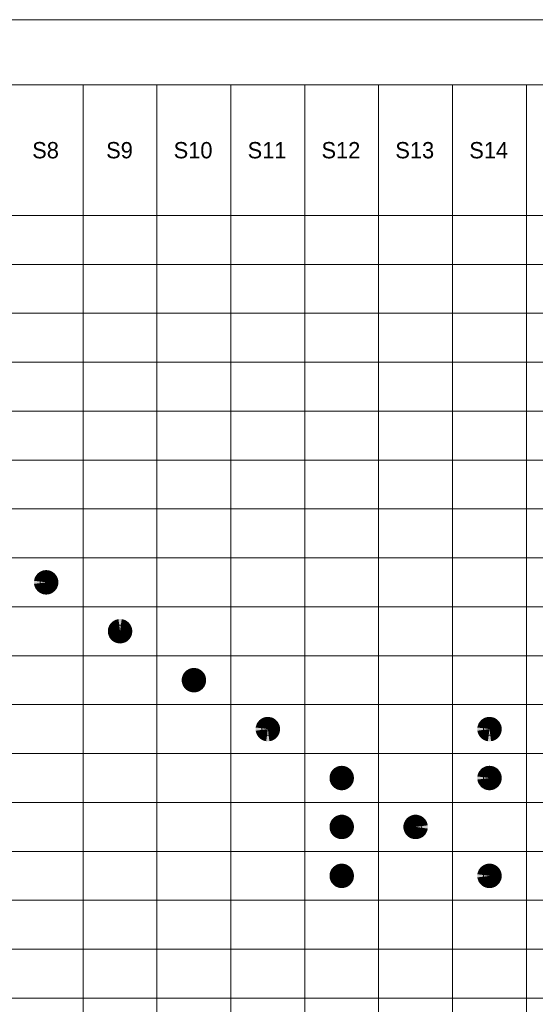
# Model space of a CAD drawing. Header units: millimetres. Extents: x 0 to 138, y 0 to 47.
# Tile 153 of 165: x 88.29 to 93.57, y 25.88 to 35.96. Entities that reach past the tile are written whole.
import ezdxf

# ---------------------------------------------------------------- set-up
doc = ezdxf.new("R2010")
doc.units = ezdxf.units.MM
for name, color, linetype in [('PDF_Geomertry', 7, 'Continuous'), ('PDF_Solid Fills', 7, 'Continuous'), ('PDF_Text', 7, 'Continuous')]:
    doc.layers.add(name, color=color, linetype=linetype)
doc.styles.add('PDF Arial', font='txt')

msp = doc.modelspace()

# ---------------------------------------------------------------- hatches: boundary and pattern name
at = {"layer": 'PDF_Solid Fills', "transparency": 33554559}
for points in [[(88.564, 30.201), (88.516, 30.317), (88.531, 30.322)], [(88.564, 30.201), (88.531, 30.322), (88.547, 30.325)], [(88.564, 30.201), (88.547, 30.325), (88.564, 30.326)], [(88.564, 30.201), (88.564, 30.326), (88.58, 30.325)], [(88.564, 30.201), (88.58, 30.325), (88.596, 30.322)], [(88.564, 30.201), (88.596, 30.322), (88.612, 30.317)], [(88.564, 30.201), (88.439, 30.217), (88.443, 30.233)], [(88.564, 30.201), (88.443, 30.233), (88.448, 30.249)], [(88.564, 30.201), (88.448, 30.249), (88.455, 30.263)], [(88.564, 30.201), (88.455, 30.263), (88.465, 30.277)], [(88.564, 30.201), (88.465, 30.277), (88.475, 30.289)], [(88.564, 30.201), (88.475, 30.289), (88.488, 30.3)], [(88.564, 30.201), (88.488, 30.3), (88.501, 30.309)], [(88.564, 30.201), (88.501, 30.309), (88.516, 30.317)], [(88.564, 30.201), (88.612, 30.317), (88.626, 30.309)], [(88.564, 30.201), (88.626, 30.309), (88.64, 30.3)], [(88.564, 30.201), (88.64, 30.3), (88.652, 30.289)], [(88.564, 30.201), (88.652, 30.289), (88.663, 30.277)], [(88.564, 30.201), (88.663, 30.277), (88.672, 30.263)], [(88.564, 30.201), (88.672, 30.263), (88.679, 30.249)], [(88.564, 30.201), (88.679, 30.249), (88.685, 30.233)], [(88.564, 30.201), (88.685, 30.233), (88.688, 30.217)], [(88.564, 30.201), (88.438, 30.201), (88.439, 30.217)], [(88.564, 30.201), (88.439, 30.185), (88.438, 30.201)], [(88.564, 30.201), (88.443, 30.169), (88.439, 30.185)], [(88.564, 30.201), (88.448, 30.153), (88.443, 30.169)], [(88.564, 30.201), (88.455, 30.138), (88.448, 30.153)], [(88.564, 30.201), (88.465, 30.125), (88.455, 30.138)], [(88.564, 30.201), (88.475, 30.113), (88.465, 30.125)], [(88.564, 30.201), (88.488, 30.102), (88.475, 30.113)], [(88.564, 30.201), (88.501, 30.093), (88.488, 30.102)], [(88.564, 30.201), (88.516, 30.085), (88.501, 30.093)], [(88.564, 30.201), (88.531, 30.08), (88.516, 30.085)], [(88.564, 30.201), (88.547, 30.077), (88.531, 30.08)], [(88.564, 30.201), (88.564, 30.076), (88.547, 30.077)], [(88.564, 30.201), (88.688, 30.217), (88.689, 30.201)], [(88.564, 30.201), (88.58, 30.077), (88.564, 30.076)], [(88.564, 30.201), (88.596, 30.08), (88.58, 30.077)], [(88.564, 30.201), (88.612, 30.085), (88.596, 30.08)], [(88.564, 30.201), (88.626, 30.093), (88.612, 30.085)], [(88.564, 30.201), (88.64, 30.102), (88.626, 30.093)], [(88.564, 30.201), (88.652, 30.113), (88.64, 30.102)], [(88.564, 30.201), (88.663, 30.125), (88.652, 30.113)], [(88.564, 30.201), (88.672, 30.138), (88.663, 30.125)], [(88.564, 30.201), (88.679, 30.153), (88.672, 30.138)], [(88.564, 30.201), (88.685, 30.169), (88.679, 30.153)], [(88.564, 30.201), (88.688, 30.185), (88.685, 30.169)], [(88.564, 30.201), (88.689, 30.201), (88.688, 30.185)], [(89.32, 29.7), (89.258, 29.809), (89.272, 29.816)], [(89.32, 29.7), (89.272, 29.816), (89.288, 29.821)], [(89.32, 29.7), (89.288, 29.821), (89.304, 29.824)], [(89.32, 29.7), (89.304, 29.824), (89.32, 29.826)], [(89.32, 29.7), (89.32, 29.826), (89.337, 29.824)], [(89.32, 29.7), (89.337, 29.824), (89.352, 29.821)], [(89.32, 29.7), (89.352, 29.821), (89.368, 29.816)], [(89.32, 29.7), (89.368, 29.816), (89.383, 29.809)], [(89.32, 29.7), (89.195, 29.7), (89.196, 29.717)], [(89.32, 29.7), (89.196, 29.717), (89.199, 29.733)], [(89.32, 29.7), (89.199, 29.733), (89.205, 29.748)], [(89.32, 29.7), (89.205, 29.748), (89.211, 29.763)], [(89.32, 29.7), (89.211, 29.763), (89.221, 29.777)], [(89.32, 29.7), (89.221, 29.777), (89.232, 29.789)], [(89.32, 29.7), (89.232, 29.789), (89.244, 29.8)], [(89.32, 29.7), (89.244, 29.8), (89.258, 29.809)], [(89.32, 29.7), (89.383, 29.809), (89.396, 29.8)], [(89.32, 29.7), (89.396, 29.8), (89.409, 29.789)], [(89.32, 29.7), (89.409, 29.789), (89.419, 29.777)], [(89.32, 29.7), (89.419, 29.777), (89.428, 29.763)], [(89.32, 29.7), (89.428, 29.763), (89.436, 29.748)], [(89.32, 29.7), (89.436, 29.748), (89.441, 29.733)], [(89.32, 29.7), (89.441, 29.733), (89.444, 29.717)], [(89.32, 29.7), (89.444, 29.717), (89.445, 29.7)], [(89.32, 29.7), (89.196, 29.684), (89.195, 29.7)], [(89.32, 29.7), (89.199, 29.668), (89.196, 29.684)], [(89.32, 29.7), (89.205, 29.653), (89.199, 29.668)], [(89.32, 29.7), (89.211, 29.638), (89.205, 29.653)], [(89.32, 29.7), (89.221, 29.624), (89.211, 29.638)], [(89.32, 29.7), (89.232, 29.612), (89.221, 29.624)], [(89.32, 29.7), (89.244, 29.601), (89.232, 29.612)], [(89.32, 29.7), (89.258, 29.592), (89.244, 29.601)], [(89.32, 29.7), (89.272, 29.585), (89.258, 29.592)], [(89.32, 29.7), (89.288, 29.58), (89.272, 29.585)], [(89.32, 29.7), (89.304, 29.577), (89.288, 29.58)], [(89.32, 29.7), (89.32, 29.575), (89.304, 29.577)], [(89.32, 29.7), (89.337, 29.577), (89.32, 29.575)], [(89.32, 29.7), (89.352, 29.58), (89.337, 29.577)], [(89.32, 29.7), (89.368, 29.585), (89.352, 29.58)], [(89.32, 29.7), (89.383, 29.592), (89.368, 29.585)], [(89.32, 29.7), (89.396, 29.601), (89.383, 29.592)], [(89.32, 29.7), (89.409, 29.612), (89.396, 29.601)], [(89.32, 29.7), (89.419, 29.624), (89.409, 29.612)], [(89.32, 29.7), (89.428, 29.638), (89.419, 29.624)], [(89.32, 29.7), (89.436, 29.653), (89.428, 29.638)], [(89.32, 29.7), (89.441, 29.668), (89.436, 29.653)], [(89.32, 29.7), (89.444, 29.684), (89.441, 29.668)], [(89.32, 29.7), (89.445, 29.7), (89.444, 29.684)], [(90.076, 29.2), (90.014, 29.308), (90.029, 29.316)], [(90.076, 29.2), (90.029, 29.316), (90.044, 29.321)], [(90.076, 29.2), (90.044, 29.321), (90.06, 29.324)], [(90.076, 29.2), (90.06, 29.324), (90.076, 29.325)], [(90.076, 29.2), (90.076, 29.325), (90.093, 29.324)], [(90.076, 29.2), (90.093, 29.324), (90.109, 29.321)], [(90.076, 29.2), (90.109, 29.321), (90.124, 29.316)], [(90.076, 29.2), (90.124, 29.316), (90.139, 29.308)], [(90.076, 29.2), (89.951, 29.2), (89.952, 29.216)], [(90.076, 29.2), (89.952, 29.216), (89.956, 29.232)], [(90.076, 29.2), (89.956, 29.232), (89.961, 29.248)], [(90.076, 29.2), (89.961, 29.248), (89.968, 29.263)], [(90.076, 29.2), (89.968, 29.263), (89.977, 29.276)], [(90.076, 29.2), (89.977, 29.276), (89.988, 29.288)], [(90.076, 29.2), (89.988, 29.288), (90, 29.299)], [(90.076, 29.2), (90, 29.299), (90.014, 29.308)], [(90.076, 29.2), (90.139, 29.308), (90.153, 29.299)], [(90.076, 29.2), (90.153, 29.299), (90.165, 29.288)], [(90.076, 29.2), (90.165, 29.288), (90.176, 29.276)], [(90.076, 29.2), (90.176, 29.276), (90.185, 29.263)], [(90.076, 29.2), (90.185, 29.263), (90.192, 29.248)], [(90.076, 29.2), (90.192, 29.248), (90.197, 29.232)], [(90.076, 29.2), (90.197, 29.232), (90.2, 29.216)], [(90.076, 29.2), (90.2, 29.216), (90.201, 29.2)], [(90.076, 29.2), (89.952, 29.184), (89.951, 29.2)], [(90.076, 29.2), (89.956, 29.168), (89.952, 29.184)], [(90.076, 29.2), (89.961, 29.152), (89.956, 29.168)], [(90.076, 29.2), (89.968, 29.137), (89.961, 29.152)], [(90.076, 29.2), (89.977, 29.124), (89.968, 29.137)], [(90.076, 29.2), (89.988, 29.112), (89.977, 29.124)], [(90.076, 29.2), (90, 29.101), (89.988, 29.112)], [(90.076, 29.2), (90.014, 29.092), (90, 29.101)], [(90.076, 29.2), (90.029, 29.084), (90.014, 29.092)], [(90.076, 29.2), (90.044, 29.079), (90.029, 29.084)], [(90.076, 29.2), (90.06, 29.076), (90.044, 29.079)], [(90.076, 29.2), (90.076, 29.075), (90.06, 29.076)], [(90.076, 29.2), (90.093, 29.076), (90.076, 29.075)], [(90.076, 29.2), (90.109, 29.079), (90.093, 29.076)], [(90.076, 29.2), (90.124, 29.084), (90.109, 29.079)], [(90.076, 29.2), (90.139, 29.092), (90.124, 29.084)], [(90.076, 29.2), (90.153, 29.101), (90.139, 29.092)], [(90.076, 29.2), (90.165, 29.112), (90.153, 29.101)], [(90.076, 29.2), (90.176, 29.124), (90.165, 29.112)], [(90.076, 29.2), (90.185, 29.137), (90.176, 29.124)], [(90.076, 29.2), (90.192, 29.152), (90.185, 29.137)], [(90.076, 29.2), (90.197, 29.168), (90.192, 29.152)], [(90.076, 29.2), (90.2, 29.184), (90.197, 29.168)], [(90.076, 29.2), (90.201, 29.2), (90.2, 29.184)], [(90.833, 28.7), (90.77, 28.808), (90.785, 28.815)], [(90.833, 28.7), (90.785, 28.815), (90.8, 28.82)], [(90.833, 28.7), (90.8, 28.82), (90.816, 28.823)], [(90.833, 28.7), (90.816, 28.823), (90.833, 28.825)], [(90.833, 28.7), (90.833, 28.825), (90.849, 28.823)], [(90.833, 28.7), (90.849, 28.823), (90.865, 28.82)], [(90.833, 28.7), (90.865, 28.82), (90.881, 28.815)], [(90.833, 28.7), (90.881, 28.815), (90.895, 28.808)], [(93.102, 28.7), (93.039, 28.808), (93.054, 28.815)], [(93.102, 28.7), (93.054, 28.815), (93.069, 28.82)], [(93.102, 28.7), (93.069, 28.82), (93.085, 28.823)], [(93.102, 28.7), (93.085, 28.823), (93.102, 28.825)], [(93.102, 28.7), (93.102, 28.825), (93.118, 28.823)], [(93.102, 28.7), (93.118, 28.823), (93.134, 28.82)], [(93.102, 28.7), (93.134, 28.82), (93.15, 28.815)], [(93.102, 28.7), (93.15, 28.815), (93.164, 28.808)], [(90.833, 28.7), (90.707, 28.7), (90.708, 28.716)], [(90.833, 28.7), (90.708, 28.716), (90.712, 28.732)], [(90.833, 28.7), (90.712, 28.732), (90.717, 28.747)], [(90.833, 28.7), (90.717, 28.747), (90.724, 28.762)], [(90.833, 28.7), (90.724, 28.762), (90.734, 28.776)], [(90.833, 28.7), (90.734, 28.776), (90.744, 28.788)], [(90.833, 28.7), (90.744, 28.788), (90.757, 28.799)], [(90.833, 28.7), (90.757, 28.799), (90.77, 28.808)], [(90.833, 28.7), (90.895, 28.808), (90.909, 28.799)], [(90.833, 28.7), (90.909, 28.799), (90.921, 28.788)], [(90.833, 28.7), (90.921, 28.788), (90.932, 28.776)], [(90.833, 28.7), (90.932, 28.776), (90.941, 28.762)], [(90.833, 28.7), (90.941, 28.762), (90.948, 28.747)], [(90.833, 28.7), (90.948, 28.747), (90.954, 28.732)], [(90.833, 28.7), (90.954, 28.732), (90.957, 28.716)], [(90.833, 28.7), (90.957, 28.716), (90.958, 28.7)], [(93.102, 28.7), (92.976, 28.7), (92.977, 28.716)], [(93.102, 28.7), (92.977, 28.716), (92.981, 28.732)], [(93.102, 28.7), (92.981, 28.732), (92.986, 28.747)], [(93.102, 28.7), (92.986, 28.747), (92.993, 28.762)], [(93.102, 28.7), (92.993, 28.762), (93.003, 28.776)], [(93.102, 28.7), (93.003, 28.776), (93.013, 28.788)], [(93.102, 28.7), (93.013, 28.788), (93.025, 28.799)], [(93.102, 28.7), (93.025, 28.799), (93.039, 28.808)], [(93.102, 28.7), (93.164, 28.808), (93.178, 28.799)], [(93.102, 28.7), (93.178, 28.799), (93.19, 28.788)], [(93.102, 28.7), (93.19, 28.788), (93.201, 28.776)], [(93.102, 28.7), (93.201, 28.776), (93.21, 28.762)], [(93.102, 28.7), (93.21, 28.762), (93.217, 28.747)], [(93.102, 28.7), (93.217, 28.747), (93.223, 28.732)], [(93.102, 28.7), (93.223, 28.732), (93.226, 28.716)], [(93.102, 28.7), (93.226, 28.716), (93.227, 28.7)], [(90.833, 28.7), (90.708, 28.683), (90.707, 28.7)], [(90.833, 28.7), (90.712, 28.667), (90.708, 28.683)], [(90.833, 28.7), (90.717, 28.652), (90.712, 28.667)], [(90.833, 28.7), (90.724, 28.637), (90.717, 28.652)], [(90.833, 28.7), (90.734, 28.623), (90.724, 28.637)], [(90.833, 28.7), (90.744, 28.611), (90.734, 28.623)], [(90.833, 28.7), (90.757, 28.6), (90.744, 28.611)], [(90.833, 28.7), (90.77, 28.591), (90.757, 28.6)], [(90.833, 28.7), (90.785, 28.584), (90.77, 28.591)], [(90.833, 28.7), (90.8, 28.578), (90.785, 28.584)], [(90.833, 28.7), (90.816, 28.576), (90.8, 28.578)], [(90.833, 28.7), (90.833, 28.574), (90.816, 28.576)], [(90.833, 28.7), (90.849, 28.576), (90.833, 28.574)], [(90.833, 28.7), (90.865, 28.578), (90.849, 28.576)], [(90.833, 28.7), (90.881, 28.584), (90.865, 28.578)], [(90.833, 28.7), (90.895, 28.591), (90.881, 28.584)], [(90.833, 28.7), (90.909, 28.6), (90.895, 28.591)], [(90.833, 28.7), (90.921, 28.611), (90.909, 28.6)], [(90.833, 28.7), (90.932, 28.623), (90.921, 28.611)], [(90.833, 28.7), (90.941, 28.637), (90.932, 28.623)], [(90.833, 28.7), (90.948, 28.652), (90.941, 28.637)], [(90.833, 28.7), (90.954, 28.667), (90.948, 28.652)], [(90.833, 28.7), (90.957, 28.683), (90.954, 28.667)], [(90.833, 28.7), (90.958, 28.7), (90.957, 28.683)], [(93.102, 28.7), (92.977, 28.683), (92.976, 28.7)], [(93.102, 28.7), (92.981, 28.667), (92.977, 28.683)], [(93.102, 28.7), (92.986, 28.652), (92.981, 28.667)], [(93.102, 28.7), (92.993, 28.637), (92.986, 28.652)], [(93.102, 28.7), (93.003, 28.623), (92.993, 28.637)], [(93.102, 28.7), (93.013, 28.611), (93.003, 28.623)], [(93.102, 28.7), (93.025, 28.6), (93.013, 28.611)], [(93.102, 28.7), (93.039, 28.591), (93.025, 28.6)], [(93.102, 28.7), (93.054, 28.584), (93.039, 28.591)], [(93.102, 28.7), (93.069, 28.578), (93.054, 28.584)], [(93.102, 28.7), (93.085, 28.576), (93.069, 28.578)], [(93.102, 28.7), (93.102, 28.574), (93.085, 28.576)], [(93.102, 28.7), (93.118, 28.576), (93.102, 28.574)], [(93.102, 28.7), (93.134, 28.578), (93.118, 28.576)], [(93.102, 28.7), (93.15, 28.584), (93.134, 28.578)], [(93.102, 28.7), (93.164, 28.591), (93.15, 28.584)], [(93.102, 28.7), (93.178, 28.6), (93.164, 28.591)], [(93.102, 28.7), (93.19, 28.611), (93.178, 28.6)], [(93.102, 28.7), (93.201, 28.623), (93.19, 28.611)], [(93.102, 28.7), (93.21, 28.637), (93.201, 28.623)], [(93.102, 28.7), (93.217, 28.652), (93.21, 28.637)], [(93.102, 28.7), (93.223, 28.667), (93.217, 28.652)], [(93.102, 28.7), (93.226, 28.683), (93.223, 28.667)], [(93.102, 28.7), (93.227, 28.7), (93.226, 28.683)], [(91.589, 28.199), (91.513, 28.299), (91.527, 28.307)], [(91.589, 28.199), (91.527, 28.307), (91.541, 28.315)], [(91.589, 28.199), (91.541, 28.315), (91.557, 28.32)], [(91.589, 28.199), (91.557, 28.32), (91.573, 28.323)], [(91.589, 28.199), (91.573, 28.323), (91.589, 28.324)], [(91.589, 28.199), (91.589, 28.324), (91.606, 28.323)], [(91.589, 28.199), (91.606, 28.323), (91.621, 28.32)], [(91.589, 28.199), (91.621, 28.32), (91.637, 28.315)], [(91.589, 28.199), (91.637, 28.315), (91.652, 28.307)], [(91.589, 28.199), (91.652, 28.307), (91.665, 28.299)], [(93.102, 28.199), (93.025, 28.299), (93.039, 28.307)], [(93.102, 28.199), (93.039, 28.307), (93.054, 28.315)], [(93.102, 28.199), (93.054, 28.315), (93.069, 28.32)], [(93.102, 28.199), (93.069, 28.32), (93.085, 28.323)], [(93.102, 28.199), (93.085, 28.323), (93.102, 28.324)], [(93.102, 28.199), (93.102, 28.324), (93.118, 28.323)], [(93.102, 28.199), (93.118, 28.323), (93.134, 28.32)], [(93.102, 28.199), (93.134, 28.32), (93.15, 28.315)], [(93.102, 28.199), (93.15, 28.315), (93.164, 28.307)], [(93.102, 28.199), (93.164, 28.307), (93.178, 28.299)], [(91.589, 28.199), (91.464, 28.199), (91.465, 28.215)], [(91.589, 28.199), (91.465, 28.215), (91.468, 28.231)], [(91.589, 28.199), (91.468, 28.231), (91.474, 28.247)], [(91.589, 28.199), (91.474, 28.247), (91.48, 28.262)], [(91.589, 28.199), (91.48, 28.262), (91.49, 28.275)], [(91.589, 28.199), (91.49, 28.275), (91.501, 28.288)], [(91.589, 28.199), (91.501, 28.288), (91.513, 28.299)], [(91.589, 28.199), (91.665, 28.299), (91.678, 28.288)], [(91.589, 28.199), (91.678, 28.288), (91.688, 28.275)], [(91.589, 28.199), (91.688, 28.275), (91.697, 28.262)], [(91.589, 28.199), (91.697, 28.262), (91.705, 28.247)], [(91.589, 28.199), (91.705, 28.247), (91.71, 28.231)], [(91.589, 28.199), (91.71, 28.231), (91.713, 28.215)], [(91.589, 28.199), (91.713, 28.215), (91.714, 28.199)], [(93.102, 28.199), (92.976, 28.199), (92.977, 28.215)], [(93.102, 28.199), (92.977, 28.215), (92.981, 28.231)], [(93.102, 28.199), (92.981, 28.231), (92.986, 28.247)], [(93.102, 28.199), (92.986, 28.247), (92.993, 28.262)], [(93.102, 28.199), (92.993, 28.262), (93.003, 28.275)], [(93.102, 28.199), (93.003, 28.275), (93.013, 28.288)], [(93.102, 28.199), (93.013, 28.288), (93.025, 28.299)], [(93.102, 28.199), (93.178, 28.299), (93.19, 28.288)], [(93.102, 28.199), (93.19, 28.288), (93.201, 28.275)], [(93.102, 28.199), (93.201, 28.275), (93.21, 28.262)], [(93.102, 28.199), (93.21, 28.262), (93.217, 28.247)], [(93.102, 28.199), (93.217, 28.247), (93.223, 28.231)], [(93.102, 28.199), (93.223, 28.231), (93.226, 28.215)], [(93.102, 28.199), (93.226, 28.215), (93.227, 28.199)], [(91.589, 28.199), (91.465, 28.183), (91.464, 28.199)], [(91.589, 28.199), (91.468, 28.166), (91.465, 28.183)], [(91.589, 28.199), (91.474, 28.151), (91.468, 28.166)], [(91.589, 28.199), (91.48, 28.137), (91.474, 28.151)], [(91.589, 28.199), (91.49, 28.123), (91.48, 28.137)], [(91.589, 28.199), (91.501, 28.111), (91.49, 28.123)], [(91.589, 28.199), (91.513, 28.1), (91.501, 28.111)], [(91.589, 28.199), (91.527, 28.091), (91.513, 28.1)], [(91.589, 28.199), (91.541, 28.083), (91.527, 28.091)], [(91.589, 28.199), (91.557, 28.078), (91.541, 28.083)], [(91.589, 28.199), (91.573, 28.075), (91.557, 28.078)], [(91.589, 28.199), (91.589, 28.074), (91.573, 28.075)], [(91.589, 28.199), (91.606, 28.075), (91.589, 28.074)], [(91.589, 28.199), (91.621, 28.078), (91.606, 28.075)], [(91.589, 28.199), (91.637, 28.083), (91.621, 28.078)], [(91.589, 28.199), (91.652, 28.091), (91.637, 28.083)], [(91.589, 28.199), (91.665, 28.1), (91.652, 28.091)], [(91.589, 28.199), (91.678, 28.111), (91.665, 28.1)], [(91.589, 28.199), (91.688, 28.123), (91.678, 28.111)], [(91.589, 28.199), (91.697, 28.137), (91.688, 28.123)], [(91.589, 28.199), (91.705, 28.151), (91.697, 28.137)], [(91.589, 28.199), (91.71, 28.166), (91.705, 28.151)], [(91.589, 28.199), (91.713, 28.183), (91.71, 28.166)], [(91.589, 28.199), (91.714, 28.199), (91.713, 28.183)], [(93.102, 28.199), (92.977, 28.183), (92.976, 28.199)], [(93.102, 28.199), (92.981, 28.166), (92.977, 28.183)], [(93.102, 28.199), (92.986, 28.151), (92.981, 28.166)], [(93.102, 28.199), (92.993, 28.137), (92.986, 28.151)], [(93.102, 28.199), (93.003, 28.123), (92.993, 28.137)], [(93.102, 28.199), (93.013, 28.111), (93.003, 28.123)], [(93.102, 28.199), (93.025, 28.1), (93.013, 28.111)], [(93.102, 28.199), (93.039, 28.091), (93.025, 28.1)], [(93.102, 28.199), (93.054, 28.083), (93.039, 28.091)], [(93.102, 28.199), (93.069, 28.078), (93.054, 28.083)], [(93.102, 28.199), (93.085, 28.075), (93.069, 28.078)], [(93.102, 28.199), (93.102, 28.074), (93.085, 28.075)], [(93.102, 28.199), (93.118, 28.075), (93.102, 28.074)], [(93.102, 28.199), (93.134, 28.078), (93.118, 28.075)], [(93.102, 28.199), (93.15, 28.083), (93.134, 28.078)], [(93.102, 28.199), (93.164, 28.091), (93.15, 28.083)], [(93.102, 28.199), (93.178, 28.1), (93.164, 28.091)], [(93.102, 28.199), (93.19, 28.111), (93.178, 28.1)], [(93.102, 28.199), (93.201, 28.123), (93.19, 28.111)], [(93.102, 28.199), (93.21, 28.137), (93.201, 28.123)], [(93.102, 28.199), (93.217, 28.151), (93.21, 28.137)], [(93.102, 28.199), (93.223, 28.166), (93.217, 28.151)], [(93.102, 28.199), (93.226, 28.183), (93.223, 28.166)], [(93.102, 28.199), (93.227, 28.199), (93.226, 28.183)], [(91.589, 27.699), (91.513, 27.798), (91.527, 27.807)], [(91.589, 27.699), (91.527, 27.807), (91.541, 27.814)], [(91.589, 27.699), (91.541, 27.814), (91.557, 27.819)], [(91.589, 27.699), (91.557, 27.819), (91.573, 27.823)], [(91.589, 27.699), (91.573, 27.823), (91.589, 27.824)], [(91.589, 27.699), (91.589, 27.824), (91.606, 27.823)], [(91.589, 27.699), (91.606, 27.823), (91.621, 27.819)], [(91.589, 27.699), (91.621, 27.819), (91.637, 27.814)], [(91.589, 27.699), (91.637, 27.814), (91.652, 27.807)], [(91.589, 27.699), (91.652, 27.807), (91.665, 27.798)], [(92.345, 27.699), (92.269, 27.798), (92.283, 27.807)], [(92.345, 27.699), (92.283, 27.807), (92.298, 27.814)], [(92.345, 27.699), (92.298, 27.814), (92.313, 27.819)], [(92.345, 27.699), (92.313, 27.819), (92.329, 27.823)], [(92.345, 27.699), (92.329, 27.823), (92.345, 27.824)], [(92.345, 27.699), (92.345, 27.824), (92.362, 27.823)], [(92.345, 27.699), (92.362, 27.823), (92.378, 27.819)], [(92.345, 27.699), (92.378, 27.819), (92.393, 27.814)], [(92.345, 27.699), (92.393, 27.814), (92.408, 27.807)], [(92.345, 27.699), (92.408, 27.807), (92.422, 27.798)], [(91.589, 27.699), (91.464, 27.699), (91.465, 27.715)], [(91.589, 27.699), (91.465, 27.715), (91.468, 27.731)], [(91.589, 27.699), (91.468, 27.731), (91.474, 27.746)], [(91.589, 27.699), (91.474, 27.746), (91.48, 27.761)], [(91.589, 27.699), (91.48, 27.761), (91.49, 27.775)], [(91.589, 27.699), (91.49, 27.775), (91.501, 27.787)], [(91.589, 27.699), (91.501, 27.787), (91.513, 27.798)], [(91.589, 27.699), (91.665, 27.798), (91.678, 27.787)], [(91.589, 27.699), (91.678, 27.787), (91.688, 27.775)], [(91.589, 27.699), (91.688, 27.775), (91.697, 27.761)], [(91.589, 27.699), (91.697, 27.761), (91.705, 27.746)], [(91.589, 27.699), (91.705, 27.746), (91.71, 27.731)], [(91.589, 27.699), (91.71, 27.731), (91.713, 27.715)], [(91.589, 27.699), (91.713, 27.715), (91.714, 27.699)], [(92.345, 27.699), (92.22, 27.699), (92.221, 27.715)], [(92.345, 27.699), (92.221, 27.715), (92.225, 27.731)], [(92.345, 27.699), (92.225, 27.731), (92.23, 27.746)], [(92.345, 27.699), (92.23, 27.746), (92.237, 27.761)], [(92.345, 27.699), (92.237, 27.761), (92.246, 27.775)], [(92.345, 27.699), (92.246, 27.775), (92.257, 27.787)], [(92.345, 27.699), (92.257, 27.787), (92.269, 27.798)], [(92.345, 27.699), (92.422, 27.798), (92.434, 27.787)], [(92.345, 27.699), (92.434, 27.787), (92.445, 27.775)], [(92.345, 27.699), (92.445, 27.775), (92.454, 27.761)], [(92.345, 27.699), (92.454, 27.761), (92.461, 27.746)], [(92.345, 27.699), (92.461, 27.746), (92.466, 27.731)], [(92.345, 27.699), (92.466, 27.731), (92.469, 27.715)], [(92.345, 27.699), (92.469, 27.715), (92.471, 27.699)], [(91.589, 27.699), (91.465, 27.682), (91.464, 27.699)], [(91.589, 27.699), (91.468, 27.666), (91.465, 27.682)], [(91.589, 27.699), (91.474, 27.65), (91.468, 27.666)], [(91.589, 27.699), (91.48, 27.636), (91.474, 27.65)], [(91.589, 27.699), (91.49, 27.622), (91.48, 27.636)], [(91.589, 27.699), (91.501, 27.61), (91.49, 27.622)], [(91.589, 27.699), (91.513, 27.599), (91.501, 27.61)], [(91.589, 27.699), (91.527, 27.59), (91.513, 27.599)], [(91.589, 27.699), (91.541, 27.583), (91.527, 27.59)], [(91.589, 27.699), (91.557, 27.578), (91.541, 27.583)], [(91.589, 27.699), (91.573, 27.575), (91.557, 27.578)], [(91.589, 27.699), (91.589, 27.574), (91.573, 27.575)], [(91.589, 27.699), (91.606, 27.575), (91.589, 27.574)], [(91.589, 27.699), (91.621, 27.578), (91.606, 27.575)], [(91.589, 27.699), (91.637, 27.583), (91.621, 27.578)], [(91.589, 27.699), (91.652, 27.59), (91.637, 27.583)], [(91.589, 27.699), (91.665, 27.599), (91.652, 27.59)], [(91.589, 27.699), (91.678, 27.61), (91.665, 27.599)], [(91.589, 27.699), (91.688, 27.622), (91.678, 27.61)], [(91.589, 27.699), (91.697, 27.636), (91.688, 27.622)], [(91.589, 27.699), (91.705, 27.65), (91.697, 27.636)], [(91.589, 27.699), (91.71, 27.666), (91.705, 27.65)], [(91.589, 27.699), (91.713, 27.682), (91.71, 27.666)], [(91.589, 27.699), (91.714, 27.699), (91.713, 27.682)], [(92.345, 27.699), (92.221, 27.682), (92.22, 27.699)], [(92.345, 27.699), (92.225, 27.666), (92.221, 27.682)], [(92.345, 27.699), (92.23, 27.65), (92.225, 27.666)], [(92.345, 27.699), (92.237, 27.636), (92.23, 27.65)], [(92.345, 27.699), (92.246, 27.622), (92.237, 27.636)], [(92.345, 27.699), (92.257, 27.61), (92.246, 27.622)], [(92.345, 27.699), (92.269, 27.599), (92.257, 27.61)], [(92.345, 27.699), (92.283, 27.59), (92.269, 27.599)], [(92.345, 27.699), (92.298, 27.583), (92.283, 27.59)], [(92.345, 27.699), (92.313, 27.578), (92.298, 27.583)], [(92.345, 27.699), (92.329, 27.575), (92.313, 27.578)], [(92.345, 27.699), (92.345, 27.574), (92.329, 27.575)], [(92.345, 27.699), (92.362, 27.575), (92.345, 27.574)], [(92.345, 27.699), (92.378, 27.578), (92.362, 27.575)], [(92.345, 27.699), (92.393, 27.583), (92.378, 27.578)], [(92.345, 27.699), (92.408, 27.59), (92.393, 27.583)], [(92.345, 27.699), (92.422, 27.599), (92.408, 27.59)], [(92.345, 27.699), (92.434, 27.61), (92.422, 27.599)], [(92.345, 27.699), (92.445, 27.622), (92.434, 27.61)], [(92.345, 27.699), (92.454, 27.636), (92.445, 27.622)], [(92.345, 27.699), (92.461, 27.65), (92.454, 27.636)], [(92.345, 27.699), (92.466, 27.666), (92.461, 27.65)], [(92.345, 27.699), (92.469, 27.682), (92.466, 27.666)], [(92.345, 27.699), (92.471, 27.699), (92.469, 27.682)], [(91.589, 27.198), (91.513, 27.297), (91.527, 27.306)], [(91.589, 27.198), (91.527, 27.306), (91.541, 27.314)], [(91.589, 27.198), (91.541, 27.314), (91.557, 27.319)], [(91.589, 27.198), (91.557, 27.319), (91.573, 27.322)], [(91.589, 27.198), (91.573, 27.322), (91.589, 27.323)], [(91.589, 27.198), (91.589, 27.323), (91.606, 27.322)], [(91.589, 27.198), (91.606, 27.322), (91.621, 27.319)], [(91.589, 27.198), (91.621, 27.319), (91.637, 27.314)], [(91.589, 27.198), (91.637, 27.314), (91.652, 27.306)], [(91.589, 27.198), (91.652, 27.306), (91.665, 27.297)], [(93.102, 27.198), (93.025, 27.297), (93.039, 27.306)], [(93.102, 27.198), (93.039, 27.306), (93.054, 27.314)], [(93.102, 27.198), (93.054, 27.314), (93.069, 27.319)], [(93.102, 27.198), (93.069, 27.319), (93.085, 27.322)], [(93.102, 27.198), (93.085, 27.322), (93.102, 27.323)], [(93.102, 27.198), (93.102, 27.323), (93.118, 27.322)], [(93.102, 27.198), (93.118, 27.322), (93.134, 27.319)], [(93.102, 27.198), (93.134, 27.319), (93.15, 27.314)], [(93.102, 27.198), (93.15, 27.314), (93.164, 27.306)], [(93.102, 27.198), (93.164, 27.306), (93.178, 27.297)], [(91.589, 27.198), (91.464, 27.198), (91.465, 27.215)], [(91.589, 27.198), (91.465, 27.182), (91.464, 27.198)], [(91.589, 27.198), (91.465, 27.215), (91.468, 27.23)], [(91.589, 27.198), (91.468, 27.165), (91.465, 27.182)], [(91.589, 27.198), (91.468, 27.23), (91.474, 27.246)], [(91.589, 27.198), (91.474, 27.15), (91.468, 27.165)], [(91.589, 27.198), (91.474, 27.246), (91.48, 27.261)], [(91.589, 27.198), (91.48, 27.135), (91.474, 27.15)], [(91.589, 27.198), (91.48, 27.261), (91.49, 27.274)], [(91.589, 27.198), (91.49, 27.122), (91.48, 27.135)], [(91.589, 27.198), (91.49, 27.274), (91.501, 27.287)], [(91.589, 27.198), (91.501, 27.11), (91.49, 27.122)], [(91.589, 27.198), (91.501, 27.287), (91.513, 27.297)], [(91.589, 27.198), (91.513, 27.099), (91.501, 27.11)], [(91.589, 27.198), (91.527, 27.089), (91.513, 27.099)], [(91.589, 27.198), (91.541, 27.083), (91.527, 27.089)], [(91.589, 27.198), (91.557, 27.077), (91.541, 27.083)], [(91.589, 27.198), (91.573, 27.074), (91.557, 27.077)], [(91.589, 27.198), (91.589, 27.073), (91.573, 27.074)], [(91.589, 27.198), (91.665, 27.297), (91.678, 27.287)], [(91.589, 27.198), (91.678, 27.287), (91.688, 27.274)], [(91.589, 27.198), (91.688, 27.274), (91.697, 27.261)], [(91.589, 27.198), (91.697, 27.261), (91.705, 27.246)], [(91.589, 27.198), (91.705, 27.246), (91.71, 27.23)], [(91.589, 27.198), (91.71, 27.23), (91.713, 27.215)], [(91.589, 27.198), (91.713, 27.215), (91.714, 27.198)], [(91.589, 27.198), (91.606, 27.074), (91.589, 27.073)], [(91.589, 27.198), (91.621, 27.077), (91.606, 27.074)], [(91.589, 27.198), (91.637, 27.083), (91.621, 27.077)], [(91.589, 27.198), (91.652, 27.089), (91.637, 27.083)], [(91.589, 27.198), (91.665, 27.099), (91.652, 27.089)], [(91.589, 27.198), (91.678, 27.11), (91.665, 27.099)], [(91.589, 27.198), (91.688, 27.122), (91.678, 27.11)], [(91.589, 27.198), (91.697, 27.135), (91.688, 27.122)], [(91.589, 27.198), (91.705, 27.15), (91.697, 27.135)], [(91.589, 27.198), (91.71, 27.165), (91.705, 27.15)], [(91.589, 27.198), (91.713, 27.182), (91.71, 27.165)], [(91.589, 27.198), (91.714, 27.198), (91.713, 27.182)], [(93.102, 27.198), (92.976, 27.198), (92.977, 27.215)], [(93.102, 27.198), (92.977, 27.182), (92.976, 27.198)], [(93.102, 27.198), (92.977, 27.215), (92.981, 27.23)], [(93.102, 27.198), (92.981, 27.165), (92.977, 27.182)], [(93.102, 27.198), (92.981, 27.23), (92.986, 27.246)], [(93.102, 27.198), (92.986, 27.15), (92.981, 27.165)], [(93.102, 27.198), (92.986, 27.246), (92.993, 27.261)], [(93.102, 27.198), (92.993, 27.135), (92.986, 27.15)], [(93.102, 27.198), (92.993, 27.261), (93.003, 27.274)], [(93.102, 27.198), (93.003, 27.122), (92.993, 27.135)], [(93.102, 27.198), (93.003, 27.274), (93.013, 27.287)], [(93.102, 27.198), (93.013, 27.11), (93.003, 27.122)], [(93.102, 27.198), (93.013, 27.287), (93.025, 27.297)], [(93.102, 27.198), (93.025, 27.099), (93.013, 27.11)], [(93.102, 27.198), (93.039, 27.089), (93.025, 27.099)], [(93.102, 27.198), (93.054, 27.083), (93.039, 27.089)], [(93.102, 27.198), (93.069, 27.077), (93.054, 27.083)], [(93.102, 27.198), (93.085, 27.074), (93.069, 27.077)], [(93.102, 27.198), (93.102, 27.073), (93.085, 27.074)], [(93.102, 27.198), (93.178, 27.297), (93.19, 27.287)], [(93.102, 27.198), (93.19, 27.287), (93.201, 27.274)], [(93.102, 27.198), (93.201, 27.274), (93.21, 27.261)], [(93.102, 27.198), (93.21, 27.261), (93.217, 27.246)], [(93.102, 27.198), (93.217, 27.246), (93.223, 27.23)], [(93.102, 27.198), (93.223, 27.23), (93.226, 27.215)], [(93.102, 27.198), (93.226, 27.215), (93.227, 27.198)], [(93.102, 27.198), (93.118, 27.074), (93.102, 27.073)], [(93.102, 27.198), (93.134, 27.077), (93.118, 27.074)], [(93.102, 27.198), (93.15, 27.083), (93.134, 27.077)], [(93.102, 27.198), (93.164, 27.089), (93.15, 27.083)], [(93.102, 27.198), (93.178, 27.099), (93.164, 27.089)], [(93.102, 27.198), (93.19, 27.11), (93.178, 27.099)], [(93.102, 27.198), (93.201, 27.122), (93.19, 27.11)], [(93.102, 27.198), (93.21, 27.135), (93.201, 27.122)], [(93.102, 27.198), (93.217, 27.15), (93.21, 27.135)], [(93.102, 27.198), (93.223, 27.165), (93.217, 27.15)], [(93.102, 27.198), (93.226, 27.182), (93.223, 27.165)], [(93.102, 27.198), (93.227, 27.198), (93.226, 27.182)]]:
    msp.add_hatch(color=256, dxfattribs=at).paths.add_polyline_path(points)

# ---------------------------------------------------------------- linework, layer by layer
at = {"layer": 'PDF_Geomertry', "lineweight": 15}
msp.add_lwpolyline([(73.993, 6.927), (129.25, 6.927), (129.25, 35.957), (73.993, 35.957), (73.993, 6.927)], close=True, dxfattribs=at)
for points in [[(73.993, 35.289), (129.25, 35.289)], [(73.993, 29.951), (82.891, 29.951), (82.891, 30.451), (83.647, 30.451), (83.647, 30.952), (84.404, 30.952), (84.404, 31.452), (85.16, 31.452), (85.16, 31.953), (85.916, 31.953), (85.916, 32.453), (86.673, 32.453), (86.673, 32.954), (87.429, 32.954), (87.429, 33.454), (88.185, 33.454), (88.185, 33.955), (88.942, 33.955), (88.942, 35.289)], [(73.993, 29.45), (82.891, 29.45), (82.891, 29.951), (83.647, 29.951), (83.647, 30.451), (84.404, 30.451), (84.404, 30.952), (85.16, 30.952), (85.16, 31.452), (85.916, 31.452), (85.916, 31.953), (86.673, 31.953), (86.673, 32.453), (87.429, 32.453), (87.429, 32.954), (88.185, 32.954), (88.185, 33.454), (88.942, 33.454), (88.942, 33.955), (89.698, 33.955), (89.698, 35.289)], [(73.993, 28.95), (82.891, 28.95), (82.891, 29.45), (83.647, 29.45), (83.647, 29.951), (84.404, 29.951), (84.404, 30.451), (85.16, 30.451), (85.16, 30.952), (85.916, 30.952), (85.916, 31.452), (86.673, 31.452), (86.673, 31.953), (87.429, 31.953), (87.429, 32.453), (88.185, 32.453), (88.185, 32.954), (88.942, 32.954), (88.942, 33.454), (89.698, 33.454), (89.698, 33.955), (90.454, 33.955), (90.454, 35.289)], [(82.891, 28.95), (83.647, 28.95), (83.647, 29.45), (84.404, 29.45), (84.404, 29.951), (85.16, 29.951), (85.16, 30.451), (85.916, 30.451), (85.916, 30.952), (86.673, 30.952), (86.673, 31.452), (87.429, 31.452), (87.429, 31.953), (88.185, 31.953), (88.185, 32.453), (88.942, 32.453), (88.942, 32.954), (89.698, 32.954), (89.698, 33.454), (90.454, 33.454), (90.454, 33.955), (91.211, 33.955), (91.211, 35.289)], [(88.185, 31.953), (88.942, 31.953), (88.942, 32.453), (89.698, 32.453), (89.698, 32.954), (90.454, 32.954), (90.454, 33.454), (91.211, 33.454), (91.211, 33.955), (91.967, 33.955), (91.967, 35.289)], [(88.185, 31.452), (88.942, 31.452), (88.942, 31.953), (89.698, 31.953), (89.698, 32.453), (90.454, 32.453), (90.454, 32.954), (91.211, 32.954), (91.211, 33.454), (91.967, 33.454), (91.967, 33.955), (92.723, 33.955), (92.723, 35.289)], [(88.185, 30.952), (88.942, 30.952), (88.942, 31.452), (89.698, 31.452), (89.698, 31.953), (90.454, 31.953), (90.454, 32.453), (91.211, 32.453), (91.211, 32.954), (91.967, 32.954), (91.967, 33.454), (92.723, 33.454), (92.723, 33.955), (93.48, 33.955), (93.48, 35.289)], [(88.185, 30.451), (88.942, 30.451), (88.942, 30.952), (89.698, 30.952), (89.698, 31.452), (90.454, 31.452), (90.454, 31.953), (91.211, 31.953), (91.211, 32.453), (91.967, 32.453), (91.967, 32.954), (92.723, 32.954), (92.723, 33.454), (93.48, 33.454), (93.48, 33.955), (94.236, 33.955)], [(88.185, 29.951), (88.942, 29.951), (88.942, 30.451), (89.698, 30.451), (89.698, 30.952), (90.454, 30.952), (90.454, 31.452), (91.211, 31.452), (91.211, 31.953), (91.967, 31.953), (91.967, 32.453), (92.723, 32.453), (92.723, 32.954), (93.48, 32.954), (93.48, 33.454), (94.236, 33.454)], [(88.185, 29.45), (88.942, 29.45), (88.942, 29.951), (89.698, 29.951), (89.698, 30.451), (90.454, 30.451), (90.454, 30.952), (91.211, 30.952), (91.211, 31.452), (91.967, 31.452), (91.967, 31.953), (92.723, 31.953), (92.723, 32.453), (93.48, 32.453), (93.48, 32.954), (94.236, 32.954)], [(88.185, 28.95), (88.942, 28.95), (88.942, 29.45), (89.698, 29.45), (89.698, 29.951), (90.454, 29.951), (90.454, 30.451), (91.211, 30.451), (91.211, 30.952), (91.967, 30.952), (91.967, 31.452), (92.723, 31.452), (92.723, 31.953), (93.48, 31.953), (93.48, 32.453), (94.236, 32.453)], [(88.185, 28.449), (88.942, 28.449), (88.942, 28.95), (89.698, 28.95), (89.698, 29.45), (90.454, 29.45), (90.454, 29.951), (91.211, 29.951), (91.211, 30.451), (91.967, 30.451), (91.967, 30.952), (92.723, 30.952), (92.723, 31.452), (93.48, 31.452), (93.48, 31.953), (94.236, 31.953)], [(88.185, 27.949), (88.942, 27.949), (88.942, 28.449), (89.698, 28.449), (89.698, 28.95), (90.454, 28.95), (90.454, 29.45), (91.211, 29.45), (91.211, 29.951), (91.967, 29.951), (91.967, 30.451), (92.723, 30.451), (92.723, 30.952), (93.48, 30.952), (93.48, 31.452), (94.236, 31.452)], [(85.916, 25.446), (85.916, 25.947), (86.673, 25.947), (86.673, 26.447), (87.429, 26.447), (87.429, 26.948), (88.185, 26.948), (88.185, 27.448), (88.942, 27.448), (88.942, 27.949), (89.698, 27.949), (89.698, 28.449), (90.454, 28.449), (90.454, 28.95), (91.211, 28.95), (91.211, 29.45), (91.967, 29.45), (91.967, 29.951), (92.723, 29.951), (92.723, 30.451), (93.48, 30.451), (93.48, 30.952), (94.236, 30.952)], [(86.673, 25.446), (86.673, 25.947), (87.429, 25.947), (87.429, 26.447), (88.185, 26.447), (88.185, 26.948), (88.942, 26.948), (88.942, 27.448), (89.698, 27.448), (89.698, 27.949), (90.454, 27.949), (90.454, 28.449), (91.211, 28.449), (91.211, 28.95), (91.967, 28.95), (91.967, 29.45), (92.723, 29.45), (92.723, 29.951), (93.48, 29.951), (93.48, 30.451), (94.236, 30.451)], [(87.429, 25.446), (87.429, 25.947), (88.185, 25.947), (88.185, 26.447), (88.942, 26.447), (88.942, 26.948), (89.698, 26.948), (89.698, 27.448), (90.454, 27.448), (90.454, 27.949), (91.211, 27.949), (91.211, 28.449), (91.967, 28.449), (91.967, 28.95), (92.723, 28.95), (92.723, 29.45), (93.48, 29.45), (93.48, 29.951), (94.236, 29.951)], [(88.185, 25.446), (88.185, 25.947), (88.942, 25.947), (88.942, 26.447), (89.698, 26.447), (89.698, 26.948), (90.454, 26.948), (90.454, 27.448), (91.211, 27.448), (91.211, 27.949), (91.967, 27.949), (91.967, 28.449), (92.723, 28.449), (92.723, 28.95), (93.48, 28.95), (93.48, 29.45), (94.236, 29.45)], [(88.942, 25.446), (88.942, 25.947), (89.698, 25.947), (89.698, 26.447), (90.454, 26.447), (90.454, 26.948), (91.211, 26.948), (91.211, 27.448), (91.967, 27.448), (91.967, 27.949), (92.723, 27.949), (92.723, 28.449), (93.48, 28.449), (93.48, 28.95), (94.236, 28.95)], [(89.698, 25.446), (89.698, 25.947), (90.454, 25.947), (90.454, 26.447), (91.211, 26.447), (91.211, 26.948), (91.967, 26.948), (91.967, 27.448), (92.723, 27.448), (92.723, 27.949), (93.48, 27.949), (93.48, 28.449), (94.236, 28.449)], [(90.454, 25.446), (90.454, 25.947), (91.211, 25.947), (91.211, 26.447), (91.967, 26.447), (91.967, 26.948), (92.723, 26.948), (92.723, 27.448), (93.48, 27.448), (93.48, 27.949), (94.236, 27.949)], [(91.211, 25.446), (91.211, 25.947), (91.967, 25.947), (91.967, 26.447), (92.723, 26.447), (92.723, 26.948), (93.48, 26.948), (93.48, 27.448), (94.236, 27.448)], [(91.967, 25.446), (91.967, 25.947), (92.723, 25.947), (92.723, 26.447), (93.48, 26.447), (93.48, 26.948), (94.236, 26.948)], [(92.723, 25.446), (92.723, 25.947), (93.48, 25.947), (93.48, 26.447), (94.236, 26.447)], [(93.48, 25.446), (93.48, 25.947), (94.236, 25.947)]]:
    msp.add_lwpolyline(points, dxfattribs=at)
at = {"layer": 'PDF_Geomertry', "lineweight": 0}
for points in [[(88.501, 30.201), (88.502, 30.193), (88.503, 30.185), (88.506, 30.177), (88.51, 30.17), (88.514, 30.163), (88.52, 30.157), (88.526, 30.152), (88.533, 30.147), (88.54, 30.143), (88.547, 30.141), (88.556, 30.139), (88.564, 30.138), (88.572, 30.139), (88.58, 30.141), (88.588, 30.143), (88.595, 30.147), (88.602, 30.152), (88.608, 30.157), (88.614, 30.163), (88.618, 30.17), (88.622, 30.177), (88.624, 30.185), (88.626, 30.193), (88.626, 30.201), (88.626, 30.209), (88.624, 30.217), (88.622, 30.225), (88.618, 30.232), (88.614, 30.239), (88.608, 30.245), (88.602, 30.251), (88.595, 30.255), (88.588, 30.259), (88.58, 30.261), (88.572, 30.263), (88.564, 30.263), (88.556, 30.263), (88.547, 30.261), (88.54, 30.259), (88.533, 30.255), (88.526, 30.251), (88.52, 30.245), (88.514, 30.239), (88.51, 30.232), (88.506, 30.225), (88.503, 30.217), (88.502, 30.209), (88.501, 30.201)], [(89.258, 29.7), (89.258, 29.692), (89.26, 29.684), (89.262, 29.677), (89.266, 29.669), (89.27, 29.662), (89.276, 29.656), (89.282, 29.651), (89.289, 29.646), (89.296, 29.643), (89.304, 29.64), (89.312, 29.639), (89.32, 29.638), (89.328, 29.639), (89.336, 29.64), (89.344, 29.643), (89.351, 29.646), (89.358, 29.651), (89.365, 29.656), (89.37, 29.662), (89.374, 29.669), (89.378, 29.677), (89.381, 29.684), (89.382, 29.692), (89.383, 29.7), (89.382, 29.709), (89.381, 29.716), (89.378, 29.724), (89.374, 29.732), (89.37, 29.739), (89.365, 29.745), (89.358, 29.75), (89.351, 29.755), (89.344, 29.758), (89.336, 29.761), (89.328, 29.763), (89.32, 29.763), (89.312, 29.763), (89.304, 29.761), (89.296, 29.758), (89.289, 29.755), (89.282, 29.75), (89.276, 29.745), (89.27, 29.739), (89.266, 29.732), (89.262, 29.724), (89.26, 29.716), (89.258, 29.709), (89.258, 29.7)], [(90.014, 29.2), (90.014, 29.192), (90.016, 29.184), (90.018, 29.176), (90.022, 29.169), (90.027, 29.162), (90.032, 29.156), (90.038, 29.15), (90.045, 29.146), (90.053, 29.142), (90.06, 29.14), (90.068, 29.138), (90.076, 29.137), (90.085, 29.138), (90.092, 29.14), (90.1, 29.142), (90.108, 29.146), (90.115, 29.15), (90.121, 29.156), (90.126, 29.162), (90.131, 29.169), (90.134, 29.176), (90.137, 29.184), (90.138, 29.192), (90.139, 29.2), (90.138, 29.208), (90.137, 29.216), (90.134, 29.224), (90.131, 29.231), (90.126, 29.238), (90.121, 29.244), (90.115, 29.249), (90.108, 29.254), (90.1, 29.258), (90.092, 29.26), (90.085, 29.262), (90.076, 29.263), (90.068, 29.262), (90.06, 29.26), (90.053, 29.258), (90.045, 29.254), (90.038, 29.249), (90.032, 29.244), (90.027, 29.238), (90.022, 29.231), (90.018, 29.224), (90.016, 29.216), (90.014, 29.208), (90.014, 29.2)], [(90.77, 28.7), (90.771, 28.691), (90.772, 28.683), (90.775, 28.676), (90.779, 28.668), (90.783, 28.661), (90.788, 28.655), (90.795, 28.65), (90.802, 28.645), (90.809, 28.642), (90.816, 28.639), (90.825, 28.637), (90.833, 28.637), (90.841, 28.637), (90.849, 28.639), (90.857, 28.642), (90.864, 28.645), (90.871, 28.65), (90.877, 28.655), (90.883, 28.661), (90.887, 28.668), (90.891, 28.676), (90.893, 28.683), (90.895, 28.691), (90.895, 28.7), (90.895, 28.708), (90.893, 28.716), (90.891, 28.723), (90.887, 28.731), (90.883, 28.737), (90.877, 28.744), (90.871, 28.749), (90.864, 28.754), (90.857, 28.757), (90.849, 28.76), (90.841, 28.762), (90.833, 28.762), (90.825, 28.762), (90.816, 28.76), (90.809, 28.757), (90.802, 28.754), (90.795, 28.749), (90.788, 28.744), (90.783, 28.737), (90.779, 28.731), (90.775, 28.723), (90.772, 28.716), (90.771, 28.708), (90.77, 28.7)], [(93.039, 28.7), (93.04, 28.691), (93.041, 28.683), (93.044, 28.676), (93.048, 28.668), (93.052, 28.661), (93.057, 28.655), (93.064, 28.65), (93.071, 28.645), (93.078, 28.642), (93.085, 28.639), (93.094, 28.637), (93.102, 28.637), (93.11, 28.637), (93.118, 28.639), (93.126, 28.642), (93.133, 28.645), (93.14, 28.65), (93.146, 28.655), (93.152, 28.661), (93.156, 28.668), (93.159, 28.676), (93.162, 28.683), (93.164, 28.691), (93.164, 28.7), (93.164, 28.708), (93.162, 28.716), (93.159, 28.723), (93.156, 28.731), (93.152, 28.737), (93.146, 28.744), (93.14, 28.749), (93.133, 28.754), (93.126, 28.757), (93.118, 28.76), (93.11, 28.762), (93.102, 28.762), (93.094, 28.762), (93.085, 28.76), (93.078, 28.757), (93.071, 28.754), (93.064, 28.749), (93.057, 28.744), (93.052, 28.737), (93.048, 28.731), (93.044, 28.723), (93.041, 28.716), (93.04, 28.708), (93.039, 28.7)], [(91.527, 28.199), (91.527, 28.191), (91.529, 28.183), (91.531, 28.175), (91.535, 28.167), (91.539, 28.161), (91.545, 28.155), (91.551, 28.149), (91.558, 28.145), (91.565, 28.141), (91.573, 28.139), (91.581, 28.137), (91.589, 28.137), (91.597, 28.137), (91.605, 28.139), (91.613, 28.141), (91.62, 28.145), (91.627, 28.149), (91.633, 28.155), (91.639, 28.161), (91.643, 28.167), (91.647, 28.175), (91.65, 28.183), (91.651, 28.191), (91.652, 28.199), (91.651, 28.207), (91.65, 28.215), (91.647, 28.223), (91.643, 28.23), (91.639, 28.237), (91.633, 28.243), (91.627, 28.248), (91.62, 28.253), (91.613, 28.257), (91.605, 28.259), (91.597, 28.261), (91.589, 28.262), (91.581, 28.261), (91.573, 28.259), (91.565, 28.257), (91.558, 28.253), (91.551, 28.248), (91.545, 28.243), (91.539, 28.237), (91.535, 28.23), (91.531, 28.223), (91.529, 28.215), (91.527, 28.207), (91.527, 28.199)], [(93.039, 28.199), (93.04, 28.191), (93.041, 28.183), (93.044, 28.175), (93.048, 28.167), (93.052, 28.161), (93.057, 28.155), (93.064, 28.149), (93.071, 28.145), (93.078, 28.141), (93.085, 28.139), (93.094, 28.137), (93.102, 28.137), (93.11, 28.137), (93.118, 28.139), (93.126, 28.141), (93.133, 28.145), (93.14, 28.149), (93.146, 28.155), (93.152, 28.161), (93.156, 28.167), (93.159, 28.175), (93.162, 28.183), (93.164, 28.191), (93.164, 28.199), (93.164, 28.207), (93.162, 28.215), (93.159, 28.223), (93.156, 28.23), (93.152, 28.237), (93.146, 28.243), (93.14, 28.248), (93.133, 28.253), (93.126, 28.257), (93.118, 28.259), (93.11, 28.261), (93.102, 28.262), (93.094, 28.261), (93.085, 28.259), (93.078, 28.257), (93.071, 28.253), (93.064, 28.248), (93.057, 28.243), (93.052, 28.237), (93.048, 28.23), (93.044, 28.223), (93.041, 28.215), (93.04, 28.207), (93.039, 28.199)], [(91.527, 27.699), (91.527, 27.69), (91.529, 27.682), (91.531, 27.675), (91.535, 27.667), (91.539, 27.66), (91.545, 27.654), (91.551, 27.649), (91.558, 27.644), (91.565, 27.641), (91.573, 27.638), (91.581, 27.636), (91.589, 27.636), (91.597, 27.636), (91.605, 27.638), (91.613, 27.641), (91.62, 27.644), (91.627, 27.649), (91.633, 27.654), (91.639, 27.66), (91.643, 27.667), (91.647, 27.675), (91.65, 27.682), (91.651, 27.69), (91.652, 27.699), (91.651, 27.706), (91.65, 27.715), (91.647, 27.722), (91.643, 27.73), (91.639, 27.736), (91.633, 27.743), (91.627, 27.748), (91.62, 27.753), (91.613, 27.756), (91.605, 27.759), (91.597, 27.76), (91.589, 27.761), (91.581, 27.76), (91.573, 27.759), (91.565, 27.756), (91.558, 27.753), (91.551, 27.748), (91.545, 27.743), (91.539, 27.736), (91.535, 27.73), (91.531, 27.722), (91.529, 27.715), (91.527, 27.706), (91.527, 27.699)], [(92.283, 27.699), (92.283, 27.69), (92.285, 27.682), (92.288, 27.675), (92.291, 27.667), (92.296, 27.66), (92.301, 27.654), (92.307, 27.649), (92.314, 27.644), (92.322, 27.641), (92.329, 27.638), (92.337, 27.636), (92.345, 27.636), (92.354, 27.636), (92.361, 27.638), (92.369, 27.641), (92.377, 27.644), (92.384, 27.649), (92.39, 27.654), (92.395, 27.66), (92.4, 27.667), (92.403, 27.675), (92.406, 27.682), (92.407, 27.69), (92.408, 27.699), (92.407, 27.706), (92.406, 27.715), (92.403, 27.722), (92.4, 27.73), (92.395, 27.736), (92.39, 27.743), (92.384, 27.748), (92.377, 27.753), (92.369, 27.756), (92.361, 27.759), (92.354, 27.76), (92.345, 27.761), (92.337, 27.76), (92.329, 27.759), (92.322, 27.756), (92.314, 27.753), (92.307, 27.748), (92.301, 27.743), (92.296, 27.736), (92.291, 27.73), (92.288, 27.722), (92.285, 27.715), (92.283, 27.706), (92.283, 27.699)], [(91.527, 27.198), (91.527, 27.19), (91.529, 27.182), (91.531, 27.174), (91.535, 27.166), (91.539, 27.16), (91.545, 27.154), (91.551, 27.148), (91.558, 27.144), (91.565, 27.14), (91.573, 27.137), (91.581, 27.136), (91.589, 27.135), (91.597, 27.136), (91.605, 27.137), (91.613, 27.14), (91.62, 27.144), (91.627, 27.148), (91.633, 27.154), (91.639, 27.16), (91.643, 27.166), (91.647, 27.174), (91.65, 27.182), (91.651, 27.19), (91.652, 27.198), (91.651, 27.206), (91.65, 27.214), (91.647, 27.222), (91.643, 27.229), (91.639, 27.236), (91.633, 27.242), (91.627, 27.247), (91.62, 27.252), (91.613, 27.256), (91.605, 27.258), (91.597, 27.26), (91.589, 27.261), (91.581, 27.26), (91.573, 27.258), (91.565, 27.256), (91.558, 27.252), (91.551, 27.247), (91.545, 27.242), (91.539, 27.236), (91.535, 27.229), (91.531, 27.222), (91.529, 27.214), (91.527, 27.206), (91.527, 27.198)], [(93.039, 27.198), (93.04, 27.19), (93.041, 27.182), (93.044, 27.174), (93.048, 27.166), (93.052, 27.16), (93.057, 27.154), (93.064, 27.148), (93.071, 27.144), (93.078, 27.14), (93.085, 27.137), (93.094, 27.136), (93.102, 27.135), (93.11, 27.136), (93.118, 27.137), (93.126, 27.14), (93.133, 27.144), (93.14, 27.148), (93.146, 27.154), (93.152, 27.16), (93.156, 27.166), (93.159, 27.174), (93.162, 27.182), (93.164, 27.19), (93.164, 27.198), (93.164, 27.206), (93.162, 27.214), (93.159, 27.222), (93.156, 27.229), (93.152, 27.236), (93.146, 27.242), (93.14, 27.247), (93.133, 27.252), (93.126, 27.256), (93.118, 27.258), (93.11, 27.26), (93.102, 27.261), (93.094, 27.26), (93.085, 27.258), (93.078, 27.256), (93.071, 27.252), (93.064, 27.247), (93.057, 27.242), (93.052, 27.236), (93.048, 27.229), (93.044, 27.222), (93.041, 27.214), (93.04, 27.206), (93.039, 27.198)]]:
    msp.add_lwpolyline(points, close=True, dxfattribs=at)

# ---------------------------------------------------------------- texts
at = {"layer": 'PDF_Text', "char_height": 0.167, "attachment_point": 7, "style": 'PDF Arial'}
for s, insert in [('S8', (88.421, 34.536)), ('S9', (89.178, 34.536)), ('S10', (89.869, 34.536)), ('S11', (90.626, 34.536)), ('S12', (91.382, 34.536)), ('S13', (92.138, 34.536)), ('S14', (92.895, 34.536))]:
    msp.add_mtext(s, dxfattribs=dict(at, insert=insert))

doc.saveas('drawing.dxf')
